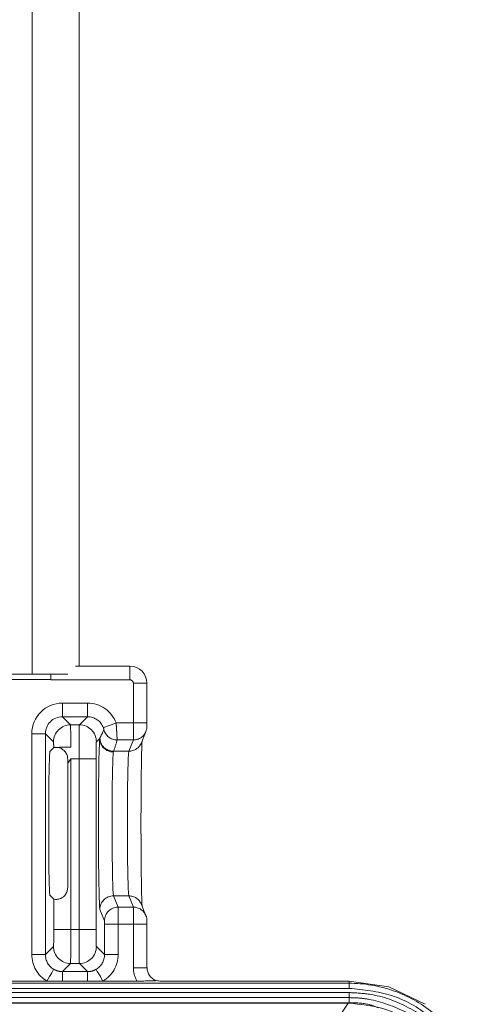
# Model space of a CAD drawing. Header units: millimetres. Extents: x 2 to 601, y 5 to 415.
# Tile 15 of 139: x 49.33 to 52, y 46.49 to 52.27. Entities that reach past the tile are written whole.
import ezdxf

# ---------------------------------------------------------------- set-up
doc = ezdxf.new("R2010")
doc.units = ezdxf.units.MM
doc.linetypes.add('PHANTOM', pattern=[12.7, 6.35, -1.27, 1.27, -1.27, 1.27, -1.27])

msp = doc.modelspace()

# ---------------------------------------------------------------- linework, layer by layer
at = {"color": 7, "linetype": 'PHANTOM', "lineweight": 0}
for p, q in [((49.4078, 48.4307), (49.4078, 91.2188)), ((49.9822, 48.4773), (49.9822, 48.3973)), ((49.5178, 48.4001), (48.9776, 48.4001)), ((49.9822, 48.3973), (49.5178, 48.3973)), ((50.0022, 48.1447), (50.0022, 48.3773)), ((50.0822, 48.3773), (50.0022, 48.3773)), ((49.585, 48.2611), (49.7323, 48.2611)), ((49.585, 48.1811), (49.585, 48.2611)), ((49.7323, 48.1811), (49.7323, 48.2611)), ((49.7323, 48.1811), (49.585, 48.1811)), ((49.585, 48.1811), (49.6326, 48.1336)), ((49.6847, 48.1336), (49.7323, 48.1811)), ((49.6326, 48.1336), (49.6847, 48.1336)), ((49.9007, 48.1447), (50.0022, 48.1447)), ((50.0822, 48.1447), (50.0022, 48.1447)), ((49.405, 46.7839), (49.405, 48.0811)), ((49.485, 48.0811), (49.405, 48.0811)), ((49.485, 48.0811), (49.485, 46.7839)), ((49.5326, 48.0336), (49.485, 48.0811)), ((49.8045, 48.0533), (49.8053, 48.0564)), ((49.8045, 48.0533), (49.7847, 48.0336)), ((49.9753, 47.9783), (50.0019, 48.0448)), ((49.8853, 47.9783), (49.8844, 47.9742)), ((49.9753, 47.9783), (49.8853, 47.9783)), ((49.683, 47.9336), (49.6343, 47.9336)), ((49.6343, 47.9336), (49.6343, 46.9314)), ((49.783, 47.9336), (49.683, 47.9336)), ((49.683, 46.9314), (49.683, 47.9336)), ((49.783, 47.9336), (49.783, 46.9314)), ((49.5343, 46.9314), (49.5343, 47.1093)), ((49.8853, 47.1291), (49.9119, 47.0626)), ((49.9753, 47.1291), (49.8853, 47.1291)), ((50.0019, 47.0626), (49.9753, 47.1291)), ((49.8319, 46.9827), (49.8053, 47.0492)), ((49.9119, 47.0626), (50.0019, 47.0626)), ((49.8323, 46.7839), (49.8323, 46.9627)), ((49.9123, 46.9627), (49.8323, 46.9627)), ((49.9123, 46.9627), (49.9123, 46.7839)), ((50.0022, 46.9627), (49.9123, 46.9627)), ((50.0022, 46.7072), (50.0022, 46.9627)), ((50.0822, 46.9627), (50.0022, 46.9627)), ((49.5343, 46.9314), (49.6343, 46.9314)), ((49.6343, 46.9314), (49.683, 46.9314)), ((49.783, 46.9314), (49.683, 46.9314)), ((49.485, 46.7839), (49.405, 46.7839)), ((49.485, 46.7839), (49.5326, 46.8314)), ((49.7847, 46.8314), (49.8323, 46.7839)), ((49.9123, 46.7839), (49.8323, 46.7839)), ((49.6326, 46.7314), (49.5849, 46.6838)), ((49.6847, 46.7314), (49.6326, 46.7314)), ((49.7323, 46.6838), (49.6847, 46.7314)), ((49.5849, 46.6838), (49.5849, 46.6287)), ((49.5849, 46.6838), (49.7323, 46.6838)), ((49.7323, 46.6287), (49.7323, 46.6838)), ((50.0822, 46.7072), (50.0022, 46.7072)), ((49.0534, 46.6157), (51.2702, 46.6157)), ((51.2702, 46.6157), (51.2702, 46.6287)), ((51.2702, 46.6157), (51.2702, 46.5857)), ((51.2702, 46.5857), (49.0534, 46.5857)), ((49.0534, 46.5612), (51.2702, 46.5612)), ((48.9295, 46.5011), (51.2702, 46.5011)), ((51.2702, 46.5313), (49.0534, 46.5313)), ((51.1469, 46.3233), (51.2651, 46.4987)), ((51.2702, 46.5313), (51.2702, 46.5011)), ((51.2702, 46.4988), (51.2702, 46.5011))]:
    msp.add_line(p, q, dxfattribs=at)
at = {"color": 7, "linetype": 'Continuous', "lineweight": 15}
for p, q in [((49.6828, 48.4773), (49.6828, 91.2188)), ((49.6625, 48.4773), (49.9822, 48.4773)), ((49.4078, 48.4307), (49.0078, 48.4307)), ((49.6177, 48.4307), (49.4078, 48.4307)), ((49.5178, 48.3973), (49.5178, 48.4001)), ((50.0822, 48.3773), (50.0822, 48.1447)), ((50.0496, 48.0285), (50.0762, 48.095)), ((49.5338, 47.9999), (49.512, 47.9781)), ((50.0019, 48.0448), (49.9065, 48.0448)), ((49.5111, 47.9779), (49.512, 47.9779)), ((49.512, 47.9781), (49.512, 47.9779)), ((49.6159, 47.1776), (49.6159, 47.9075)), ((49.5124, 47.1312), (49.5108, 47.1312)), ((49.5124, 47.1312), (49.5343, 47.1093)), ((50.0762, 47.0124), (50.0496, 47.0789)), ((50.0822, 46.9627), (50.0822, 46.7072)), ((49.4939, 46.6287), (49.1734, 46.6287)), ((49.5849, 46.6287), (49.4939, 46.6287)), ((49.7323, 46.6287), (49.5849, 46.6287)), ((49.8234, 46.6287), (49.7323, 46.6287)), ((50.0228, 46.6287), (49.8234, 46.6287)), ((51.2702, 46.6287), (50.1636, 46.6287)), ((51.5044, 46.5938), (51.2702, 46.6287)), ((51.2702, 46.5313), (51.2702, 46.5612)), ((51.7182, 46.492), (51.5044, 46.5938)), ((51.2651, 46.4987), (48.5882, 46.4987)), ((51.2651, 46.4987), (51.2702, 46.4986))]:
    msp.add_line(p, q, dxfattribs=at)
at = {"color": 7, "linetype": 'PHANTOM', "lineweight": 0, "flags": 128}
for points in [[(49.8258, 48.1164), (49.8276, 48.1171), (49.832, 48.1188), (49.839, 48.1214), (49.8483, 48.1249), (49.8596, 48.1292), (49.8724, 48.134), (49.8863, 48.1392), (49.9007, 48.1447)], [(49.5344, 46.6976), (49.5334, 46.696), (49.531, 46.6919), (49.5272, 46.6854), (49.5222, 46.6769), (49.5161, 46.6665), (49.5091, 46.6547), (49.5016, 46.6419), (49.4939, 46.6287)], [(49.8234, 46.6287), (49.8156, 46.6419), (49.8081, 46.6547), (49.8012, 46.6665), (49.7951, 46.6769), (49.7901, 46.6854), (49.7863, 46.6919), (49.7839, 46.696), (49.7829, 46.6976)]]:
    msp.add_lwpolyline(points, dxfattribs=at)
at = {"color": 7, "linetype": 'PHANTOM', "lineweight": 0}
for centre, radius, start, end in [((49.6326, 48.0335), 0.1, 90.02754, 179.97716), ((49.6847, 48.0335), 0.1, 0.02293, 89.97259), ((49.8853, 48.0583), 0.08, 181.34541, 269.96931), ((49.9065, 48.1248), 0.08, 194.14767, 270.00501), ((50.002, 48.1247), 0.0799, 269.94537, 337.01926), ((49.8843, 48.054), 0.0798, 180.46212, 270.13766), ((49.9754, 48.0582), 0.0799, 269.93146, 338.20599), ((49.8854, 47.049), 0.08, 90.03217, 179.91764), ((49.9754, 47.0491), 0.0799, 21.83003, 90.05776), ((49.9119, 46.9826), 0.08, 90.02256, 179.92752), ((50.002, 46.9826), 0.0799, 22.98074, 90.05463), ((49.6326, 46.8315), 0.1, 180.02853, 269.96678), ((49.6847, 46.8315), 0.1, 270.0331, 359.97138)]:
    msp.add_arc(centre, radius, start, end, dxfattribs=at)
at = {"color": 7, "linetype": 'Continuous', "lineweight": 15}
for centre, major_axis, ratio, start_param, end_param in [((49.9822, 48.3773), (0.0707, -0.0707), 0.999817, 0.78555, 2.356042), ((49.5164, 48.4001), (0, 0.08), 0.017455, 4.712389, 5.105084), ((50.0557, 47.5537), (0, 0.505), 0.017455, 0.291346, 2.850247), ((49.5116, 47.5537), (0, 0.425), 0.017455, 6.224328, 9.533712), ((49.6124, 47.9336), (0, 0.2), 0.017455, 4.581561, 4.704759), ((49.6343, 47.1093), (0.1, 0), 0.017455, 3.159046, 3.607754), ((50.1623, 46.7073), (0.0566, 0.0566), 0.999087, 2.356347, 3.598168), ((50.137, 46.682), (0.0831, -0.0252), 0.565965, 4.874775, 5.203446)]:
    msp.add_ellipse(centre, major_axis=major_axis, ratio=ratio, start_param=start_param, end_param=end_param, dxfattribs=at)
at = {"color": 7, "linetype": 'PHANTOM', "lineweight": 0}
for centre, major_axis, ratio, start_param, end_param in [((49.9822, 48.3773), (-0.0141, -0.0141), 0.999695, 2.356347, 3.926839), ((49.585, 48.0811), (0.1273, -0.1273), 0.999695, 2.356347, 3.926839), ((49.7322, 48.0811), (-0.1273, -0.1273), 0.999695, 2.716897, 3.926839), ((49.585, 48.0811), (0.0708, -0.0708), 0.999209, 2.356347, 3.926839), ((49.7322, 48.0811), (0.0708, 0.0708), 0.999209, 5.85849, 7.068431), ((49.6325, 47.9336), (0, 0.2), 0.008728, 5.060656, 6.265732), ((49.6847, 47.9336), (0, 0.2), 0.008728, 0.017453, 1.570796), ((50.0019, 48.1447), (0, 0.1), 0.003491, 3.185226, 4.712389), ((49.7026, 48.0515), (0.1384, 0.215), 0.336538, 4.948202, 5.17237), ((49.5325, 47.9336), (0, 0.1), 0.017455, 5.437336, 6.265732), ((49.7847, 47.9336), (0, 0.1), 0.017455, 0.017453, 1.570796), ((49.8057, 47.5537), (0, 0.505), 0.017455, 0.14535, 3.097959), ((49.7026, 47.9716), (0.1637, 0.289), 0.489368, 5.004998, 5.229165), ((49.8857, 47.5537), (0, 0.425), 0.020741, 0.14535, 3.097959), ((49.9757, 47.5537), (0, 0.425), 0.020741, 0.043633, 3.097959), ((49.9119, 46.9627), (0, 0.1), 0.003491, 4.712389, 6.239552), ((50.0019, 46.9627), (0, 0.1), 0.003491, 4.712389, 6.239552), ((49.8319, 46.9627), (0, 0.02), 0.017455, 4.712389, 6.239552), ((49.5325, 46.9314), (0, 0.1), 0.017455, 3.159046, 4.712389), ((49.6325, 46.9314), (0, 0.2), 0.008728, 3.159046, 4.712389), ((49.6847, 46.9314), (0, 0.2), 0.008728, 1.570796, 3.124139), ((49.7847, 46.9314), (0, 0.1), 0.017455, 1.570796, 3.124139), ((49.585, 46.7839), (0.1273, 0.1273), 0.999695, 2.356347, 3.395991), ((49.585, 46.7839), (0.0708, 0.0708), 0.999209, 2.356347, 3.395991), ((49.7322, 46.7839), (-0.0708, 0.0708), 0.999209, 2.887194, 3.926839), ((49.7322, 46.7839), (-0.1273, 0.1273), 0.999695, 2.887194, 3.926839), ((50.1623, 46.7073), (0.1132, 0.1132), 0.999695, 2.356347, 2.869594)]:
    msp.add_ellipse(centre, major_axis=major_axis, ratio=ratio, start_param=start_param, end_param=end_param, dxfattribs=at)
for points, knots in [([(49.8289, 48.1052), (49.8289, 48.1053), (49.829, 48.1054), (49.8288, 48.1065), (49.8283, 48.1086), (49.8277, 48.1109), (49.8271, 48.1129), (49.8265, 48.1146), (49.826, 48.1159), (49.8258, 48.1164)], [0, 0, 0, 0, 0.121345, 0.381956, 0.621821, 0.757557, 0.828042, 0.934016, 1, 1, 1, 1]), ([(49.9007, 48.1447), (49.9015, 48.1332), (49.9032, 48.1099), (49.905, 48.0792), (49.9061, 48.0568), (49.9065, 48.0466), (49.9065, 48.0452), (49.9065, 48.0448)], [0, 0, 0, 0, 0.226378, 0.458308, 0.683766, 0.902102, 1, 1, 1, 1]), ([(49.5344, 46.6976), (49.5401, 46.6946), (49.5558, 46.6864), (49.5736, 46.6848), (49.5849, 46.6838)], [0, 0, 0, 0, 0.364974, 1, 1, 1, 1]), ([(49.7323, 46.6838), (49.7342, 46.6839), (49.746, 46.6841), (49.7636, 46.6876), (49.7777, 46.6949), (49.7829, 46.6976)], [0, 0, 0, 0, 0.102006, 0.668733, 1, 1, 1, 1]), ([(51.2702, 46.6157), (51.2702, 46.6157), (51.3578, 46.6157), (51.5352, 46.5859), (51.7709, 46.4562), (51.9044, 46.3062), (51.9719, 46.1899), (51.9904, 46.1477), (52.0008, 46.1239)], [0, 0, 0, 0, 0.000006, 0.28243, 0.567245, 0.851592, 0.916394, 1, 1, 1, 1]), ([(51.973, 46.1127), (51.9542, 46.1529), (51.8994, 46.2702), (51.7512, 46.4309), (51.5251, 46.561), (51.3549, 46.5775), (51.2702, 46.5857)], [0, 0, 0, 0, 0.148289, 0.432647, 0.717506, 1, 1, 1, 1]), ([(51.2702, 46.5612), (51.3103, 46.5591), (51.4317, 46.5529), (51.627, 46.4832), (51.8305, 46.3291), (51.9098, 46.1797), (51.9502, 46.1035)], [0, 0, 0, 0, 0.138859, 0.420103, 0.704386, 1, 1, 1, 1]), ([(51.9225, 46.0923), (51.9225, 46.0923), (51.8407, 46.0923), (51.8269, 46.3411), (51.6073, 46.4484), (51.4435, 46.5155), (51.3275, 46.5298), (51.2891, 46.5308), (51.2702, 46.5313)], [0, 0, 0, 0, 0.000003, 0.295578, 0.579712, 0.861097, 0.93174, 1, 1, 1, 1]), ([(51.2702, 46.5011), (51.2702, 46.5011), (51.3098, 46.5011), (51.3693, 46.5004), (51.4233, 46.4788), (51.4404, 46.4719)], [0, 0, 0, 0, 0.000034, 0.68345, 1, 1, 1, 1])]:
    msp.add_open_spline(points, degree=3, knots=knots, dxfattribs=at)
at = {"color": 7, "linetype": 'Continuous', "lineweight": 15}
for points, knots in [([(50.0762, 48.095), (50.0784, 48.102), (50.0811, 48.1106), (50.0818, 48.1198), (50.082, 48.1232), (50.0821, 48.1273), (50.0822, 48.134), (50.0822, 48.1407), (50.0822, 48.1441), (50.0822, 48.1447)], [0, 0, 0, 0, 0.386903, 0.46987, 0.531205, 0.635419, 0.819657, 0.969325, 1, 1, 1, 1]), ([(49.6342, 48.0019), (49.6234, 48.0018), (49.602, 48.0018), (49.5733, 48.0015), (49.551, 48.0011), (49.5366, 48.0005), (49.5348, 48.0001), (49.5338, 47.9999)], [0, 0, 0, 0, 0.192701, 0.385305, 0.580735, 0.785477, 1, 1, 1, 1]), ([(49.5457, 48.0019), (49.5534, 48.0011), (49.5687, 47.9997), (49.5893, 47.9883), (49.6054, 47.9713), (49.6145, 47.9513), (49.6155, 47.9377), (49.6159, 47.9321)], [0, 0, 0, 0, 0.207751, 0.415204, 0.630197, 0.848983, 1, 1, 1, 1]), ([(49.6159, 47.9075), (49.6218, 47.9159), (49.628, 47.9246), (49.6341, 47.9334), (49.6343, 47.9336)], [0, 0, 0, 0, 0.971818, 1, 1, 1, 1]), ([(49.6159, 47.1776), (49.6151, 47.17), (49.6137, 47.1549), (49.6026, 47.1348), (49.5872, 47.1202), (49.5705, 47.1119), (49.5555, 47.1085), (49.5484, 47.1085), (49.5449, 47.1085)], [0, 0, 0, 0, 0.174198, 0.348502, 0.517093, 0.675747, 0.839614, 1, 1, 1, 1]), ([(50.0822, 46.9627), (50.0822, 46.9654), (50.0822, 46.9711), (50.0821, 46.9792), (50.082, 46.9839), (50.0816, 46.9907), (50.0803, 47.0005), (50.0777, 47.0079), (50.0762, 47.0124)], [0, 0, 0, 0, 0.145183, 0.302603, 0.488959, 0.576442, 0.746047, 1, 1, 1, 1]), ([(50.0228, 46.6287), (50.0364, 46.6287), (50.0663, 46.6288), (50.1002, 46.6296), (50.1224, 46.6303), (50.1327, 46.6308), (50.137, 46.6312), (50.1366, 46.6314), (50.1364, 46.6315)], [0, 0, 0, 0, 0.269514, 0.591824, 0.771207, 0.875057, 0.942949, 1, 1, 1, 1]), ([(51.2702, 46.4986), (51.3374, 46.4924), (51.4698, 46.48), (51.6489, 46.3899), (51.7999, 46.2579), (51.8612, 46.1399), (51.8923, 46.08)], [0, 0, 0, 0, 0.253714, 0.500002, 0.74633, 1, 1, 1, 1])]:
    msp.add_open_spline(points, degree=3, knots=knots, dxfattribs=at)

doc.saveas('drawing.dxf')
